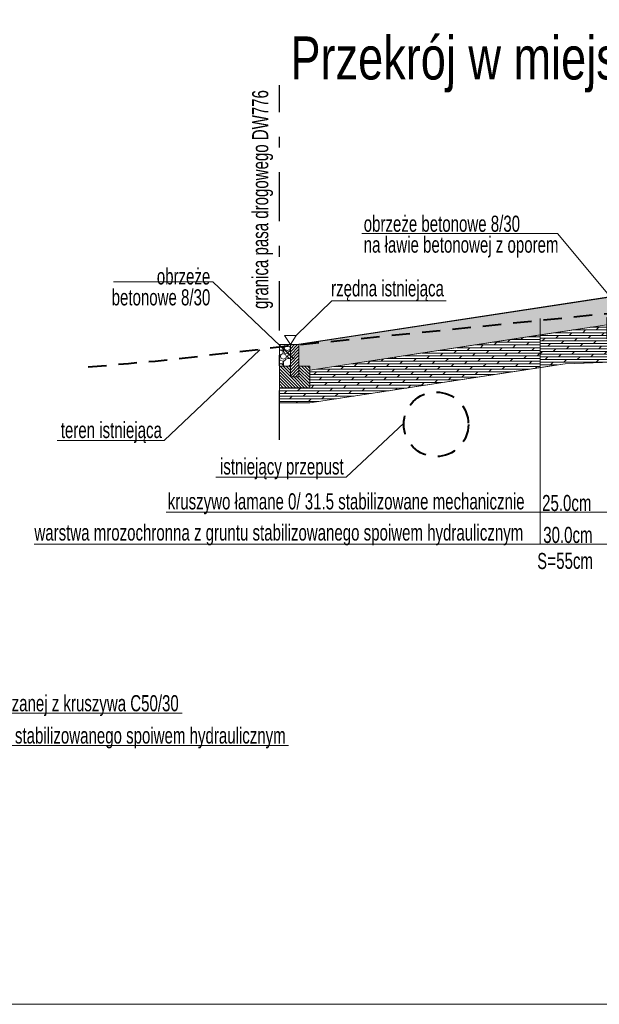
# Model space of a CAD drawing. Header units: metres. Extents: x 1458.7 to 1489, y 574.8 to 588.8.
# Tile 8 of 19: x 1467.9 to 1473.3, y 574.8 to 584. Entities that reach past the tile are written whole.
import ezdxf
from ezdxf.enums import TextEntityAlignment as Align

# ---------------------------------------------------------------- set-up
doc = ezdxf.new("R2010")
doc.units = ezdxf.units.M
doc.header["$MEASUREMENT"] = 0
doc.linetypes.add('DGN Style 2', pattern=[0.28364, 0.170184, -0.113456])
doc.linetypes.add('DGN Style 4', pattern=[0.916184, 0.457806, -0.228903, 0.000572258, -0.228903])
for name, color, linetype, lineweight in [('12_obrys', 7, 'Continuous', 0), ('16_obrzeża', 7, 'Continuous', 0), ('1_tabelka', 7, 'Continuous', 0), ('3_opisy', 7, 'Continuous', 0), ('9_warstwy', 7, 'Continuous', 0), ('Warstwa 3', 7, 'Continuous', 0)]:
    doc.layers.add(name, color=color, linetype=linetype, lineweight=lineweight)
doc.styles.add('Style-Arial', font='arial.ttf')
doc.styles.add('Style-GREEK', font='GREEK.shx')

msp = doc.modelspace()

# ---------------------------------------------------------------- hatches: boundary and pattern name
at = {"layer": '16_obrzeża', "linetype": 'Continuous', "lineweight": 0}
h = msp.add_hatch(dxfattribs=at)
h.set_pattern_fill('HATCH', style=0, pattern_type=2)
h.set_pattern_definition([(45, (1470.451992, 580.725987), (-0.0141421, 0.0141421), [])])
h.paths.add_polyline_path([(1470.4729, 580.9309), (1470.3929, 580.9309), (1470.3929, 580.7309), (1470.3929, 580.6309), (1470.4729, 580.6309), (1470.4729, 580.7309), (1470.4729, 580.8409), (1470.4729, 580.8709), (1470.4729, 580.9265)])
h = msp.add_hatch(dxfattribs=at)
h.set_pattern_fill('HATCH', style=0, pattern_type=2)
h.set_pattern_definition([(315, (1470.442941, 580.613196), (0.0141421, 0.0141421), [])])
h.paths.add_polyline_path([(1470.5729, 580.7309), (1470.4729, 580.7309), (1470.4729, 580.6309), (1470.3929, 580.6309), (1470.3929, 580.7309), (1470.2929, 580.7309), (1470.2929, 580.5309), (1470.5729, 580.5309), (1470.5729, 580.6929)])
at = {"layer": '9_warstwy', "linetype": 'Continuous', "lineweight": 0}
h = msp.add_hatch(dxfattribs=at)
h.set_pattern_fill('GRAVEL', style=0, pattern_type=2)
h.set_pattern_definition([(228.0128, (1473.071241, 581.299736), (-1.016000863, -1.143001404), [0.017086, -1.691525]), (184.9697, (1473.059811, 581.287036), (1.524002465, 0.126999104), [0.02932, -2.9027]), (132.5104, (1473.030601, 581.284496), (1.269999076, -1.397001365), [0.020674, -2.046735]), (267.2737, (1472.981071, 581.252746), (0.126999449, 2.539999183), [0.0267, -2.64332]), (292.8337, (1472.979801, 581.226076), (-0.635001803, 1.524000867), [0.026182, -2.59199]), (357.2737, (1472.989961, 581.201946), (-2.539999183, 0.126999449), [0.0267, -2.64332]), (37.6942, (1473.016631, 581.200676), (-1.65100104, -1.269998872), [0.03531, -3.495655]), (72.2553, (1473.044571, 581.222266), (0.889001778, 2.79400081), [0.033336, -3.300265]), (121.4296, (1473.054731, 581.254016), (-1.016000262, 1.650998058), [0.026791, -2.652275]), (175.2364, (1473.040761, 581.276876), (1.396998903, -0.12699881), [0.030586, -1.498695]), (222.3974, (1473.010281, 581.279416), (-1.524000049, -1.396998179), [0.039554, -3.91584]), (138.8141, (1473.106801, 581.251476), (-0.888999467, 0.76199879), [0.0135, -1.33653]), (171.4692, (1473.096641, 581.260366), (1.65099748, -0.25400064), [0.025684, -2.54273]), (225, (1473.07124, 581.26418), (-1e-17, -0.127), [0.01796, -0.161645]), (203.1986, (1473.062351, 581.279416), (0.63500212, 0.25400116), [0.009672, -0.95753]), (291.8014, (1473.05346, 581.275606), (-0.12700023, 0.38100073), [0.013678, -0.67024]), (30.9638, (1473.05854, 581.262906), (0.38099914, 0.25399998), [0.022216, -0.718315]), (161.5651, (1473.07759, 581.274336), (0.2540006, -0.127), [0.016064, -0.385545]), (16.3895, (1472.979801, 581.275606), (1.2700007, 0.380999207), [0.022504, -2.22794]), (70.3462, (1473.001391, 581.281956), (-0.507998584, -1.396998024), [0.01888, -1.86911]), (293.1986, (1473.077591, 581.299736), (-0.25400107, 0.63500216), [0.019344, -0.94786]), (343.6105, (1473.085211, 581.281956), (-1.2700007, 0.380999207), [0.022504, -2.22794]), (339.444, (1472.979801, 581.196866), (-0.63500079, 0.25399969), [0.021702, -1.063385]), (294.7751, (1473.000121, 581.189246), (-0.63499852, 1.39699935), [0.018184, -1.80018]), (66.8014, (1473.078861, 581.172736), (0.25400116, 0.63500212), [0.019344, -0.94786]), (17.354, (1473.086481, 581.190516), (-1.65100009, -0.507999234), [0.021289, -2.10762]), (69.444, (1473.016631, 581.172736), (-0.25399969, -0.63500079), [0.010851, -1.07424]), (101.3099, (1473.07124, 581.172736), (-0.12699932, 0.50799838), [0.006476, -0.6411]), (165.9638, (1473.06997, 581.179086), (0.38100076, -0.12699985), [0.026182, -0.497453]), (186.009, (1473.044571, 581.185436), (1.269998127, 0.126999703), [0.024263, -2.40207]), (303.6901, (1473.05854, 581.251476), (-0.1270003, 0.2540002), [0.018316, -0.439589]), (353.1572, (1473.068701, 581.236236), (2.159000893, -0.254001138), [0.031978, -3.1658]), (60.9454, (1473.100451, 581.232426), (-0.50799882, -0.88899788), [0.013075, -1.29447]), (90, (1473.1068, 581.24386), (-0.127, 0.127), [0.00762, -0.11938]), (120.2564, (1473.042031, 581.189246), (0.507998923, -0.888999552), [0.017643, -1.746695]), (48.0128, (1473.033141, 581.204486), (1.016000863, 1.143001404), [0.034172, -1.67444]), (0, (1473.056, 581.22989), (0.127, 0.127), [0.03302, -0.09398]), (325.3048, (1473.089021, 581.229886), (-1.2699978, 0.889000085), [0.02008, -1.987965]), (254.0546, (1473.105531, 581.218456), (-0.12700028, -0.50800122), [0.018491, -0.906085]), (207.646, (1473.100451, 581.200676), (-2.412999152, -1.270000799), [0.030107, -2.980625]), (175.4261, (1473.073781, 581.186706), (-1.65100038, 0.126999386), [0.031851, -3.15329]), (175.4261, (1473.073781, 581.186706), (-1.65100038, 0.126999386), [0.031851, -3.15329])])
h.paths.add_polyline_path([(1473.3335, 581.116), (1473.3335, 581.1843), (1473.4335, 581.1843), (1473.4335, 581.2921), (1473.3654, 581.3738), (1470.4729, 580.9309), (1470.4729, 580.9265), (1470.4729, 580.8709), (1470.4729, 580.8409), (1470.4729, 580.7309), (1470.5729, 580.7309), (1470.5729, 580.6929), (1472.713, 581.0209)])
h = msp.add_hatch(dxfattribs=at)
h.set_pattern_fill('DOLMIT', style=0, pattern_type=2)
h.set_pattern_definition([(0, (1473.20885, 580.94234), (0, 0.025), []), (45, (1473.20885, 580.94234), (-0.05, 0.05), [0.035355, -0.070711])])
h.paths.add_polyline_path([(1473.6135, 581.0777), (1473.6135, 580.9843), (1473.3335, 580.9843), (1473.3335, 581.116), (1472.713, 581.0209), (1472.713, 580.7175), (1472.9472, 580.7534), (1474.1457, 580.7967), (1474.1457, 581.0969)])
h = msp.add_hatch(dxfattribs=at)
h.set_pattern_fill('DOLMIT', style=0, pattern_type=2)
h.set_pattern_definition([(0, (1471.93564, 580.67782), (0, 0.025), []), (45, (1471.93564, 580.67782), (-0.05, 0.05), [0.035355, -0.070711])])
h.paths.add_polyline_path([(1472.713, 581.0209), (1470.5729, 580.6929), (1470.5729, 580.5309), (1470.2929, 580.5309), (1470.2929, 580.4309), (1470.2929, 580.3898), (1470.5729, 580.3898), (1472.713, 580.7175)])
h = msp.add_hatch(dxfattribs=at)
h.set_pattern_fill('GRAVEL', style=0, pattern_type=2)
h.set_pattern_definition([(228.013, (1470.455208, 581.027884), (-1.01600086, -1.1430014), [0.017086, -1.691525]), (184.9697, (1470.443778, 581.015184), (1.52400247, 0.1269991), [0.02932, -2.9027]), (132.5104, (1470.414568, 581.012644), (1.26999908, -1.39700136), [0.020674, -2.046735]), (267.2737, (1470.365038, 580.980894), (0.12699945, 2.53999918), [0.0267, -2.64332]), (292.8337, (1470.363768, 580.954224), (-0.6350018, 1.52400087), [0.026182, -2.59199]), (357.2737, (1470.373928, 580.930094), (-2.53999918, 0.12699945), [0.0267, -2.64332]), (37.6942, (1470.400598, 580.928824), (-1.65100104, -1.26999887), [0.03531, -3.495655]), (72.2553, (1470.428538, 580.950414), (0.88900178, 2.79400081), [0.033336, -3.300265]), (121.4296, (1470.438698, 580.982164), (-1.01600026, 1.65099806), [0.026791, -2.652275]), (175.2364, (1470.424728, 581.005024), (1.3969989, -0.1269988), [0.030586, -1.498695]), (222.3974, (1470.394248, 581.007564), (-1.52400005, -1.39699818), [0.039554, -3.91584]), (138.814, (1470.490768, 580.979624), (-0.88899947, 0.7619988), [0.0135, -1.33653]), (171.4692, (1470.480608, 580.988514), (1.65099748, -0.25400064), [0.025684, -2.54273]), (225, (1470.45521, 580.99232), (-1e-17, -0.127), [0.01796, -0.161645]), (203.199, (1470.446318, 581.007564), (0.6350021, 0.2540012), [0.009672, -0.95753]), (291.801, (1470.437428, 581.003754), (-0.1270002, 0.3810007), [0.013678, -0.67024]), (30.964, (1470.442508, 580.991054), (0.3809991, 0.254), [0.022216, -0.718315]), (161.565, (1470.46156, 581.002484), (0.2540006, -0.127), [0.016064, -0.385545]), (16.3895, (1470.363768, 581.003754), (1.2700007, 0.3809992), [0.022504, -2.22794]), (70.346, (1470.385358, 581.010104), (-0.5079986, -1.39699802), [0.01888, -1.86911]), (293.1986, (1470.461558, 581.027884), (-0.2540011, 0.6350022), [0.019344, -0.94786]), (343.6105, (1470.469178, 581.010104), (-1.2700007, 0.3809992), [0.022504, -2.22794]), (339.444, (1470.363768, 580.925014), (-0.6350008, 0.2539997), [0.021702, -1.063385]), (294.775, (1470.384088, 580.917394), (-0.6349985, 1.39699935), [0.018184, -1.80018]), (66.801, (1470.462828, 580.900884), (0.2540012, 0.6350021), [0.019344, -0.94786]), (17.354, (1470.470448, 580.918664), (-1.6510001, -0.50799923), [0.021289, -2.10762]), (69.444, (1470.400598, 580.900884), (-0.2539997, -0.6350008), [0.010851, -1.07424]), (101.31, (1470.455208, 580.900884), (-0.1269993, 0.5079984), [0.006476, -0.6411]), (165.964, (1470.453938, 580.907234), (0.381001, -0.127), [0.026182, -0.497453]), (186.009, (1470.428538, 580.913584), (1.26999813, 0.1269997), [0.024263, -2.40207]), (303.69, (1470.442508, 580.979624), (-0.127, 0.254), [0.018316, -0.43959]), (353.1572, (1470.452668, 580.964384), (2.15900089, -0.25400114), [0.031978, -3.1658]), (60.9454, (1470.484418, 580.960574), (-0.5079988, -0.8889979), [0.013075, -1.29447]), (90, (1470.49077, 580.972), (-0.127, 0.127), [0.00762, -0.11938]), (120.2564, (1470.425998, 580.917394), (0.5079989, -0.88899955), [0.017643, -1.746695]), (48.013, (1470.417108, 580.932634), (1.01600086, 1.1430014), [0.034172, -1.67444]), (0, (1470.43997, 580.95803), (0.127, 0.127), [0.03302, -0.09398]), (325.305, (1470.472988, 580.958034), (-1.2699978, 0.88900008), [0.02008, -1.987965]), (254.055, (1470.489498, 580.946604), (-0.1270003, -0.5080012), [0.018491, -0.906085]), (207.646, (1470.484418, 580.928824), (-2.41299915, -1.2700008), [0.030107, -2.980625]), (175.426, (1470.457748, 580.914854), (-1.65100038, 0.12699939), [0.031851, -3.15329]), (175.426, (1470.457748, 580.914854), (-1.65100038, 0.12699939), [0.031851, -3.15329])])
h.paths.add_polyline_path([(1470.3929, 580.8319), (1470.3929, 580.9309), (1470.2929, 580.9309), (1470.2929, 580.9267)])
h = msp.add_hatch(dxfattribs=at)
h.set_pattern_fill('GRAVEL', style=0, pattern_type=2)
h.set_pattern_definition([(228.013, (1470.419158, 580.947855), (-1.01600086, -1.1430014), [0.017086, -1.691525]), (184.9697, (1470.407728, 580.935155), (1.52400247, 0.1269991), [0.02932, -2.9027]), (132.5104, (1470.378518, 580.932615), (1.26999908, -1.39700136), [0.020674, -2.046735]), (267.2737, (1470.328988, 580.900865), (0.12699945, 2.53999918), [0.0267, -2.64332]), (292.8337, (1470.327718, 580.874195), (-0.6350018, 1.52400087), [0.026182, -2.59199]), (357.2737, (1470.337878, 580.850065), (-2.53999918, 0.12699945), [0.0267, -2.64332]), (37.6942, (1470.364548, 580.848795), (-1.65100104, -1.26999887), [0.03531, -3.495655]), (72.2553, (1470.392488, 580.870385), (0.88900178, 2.79400081), [0.033336, -3.300265]), (121.4296, (1470.402648, 580.902135), (-1.01600026, 1.65099806), [0.026791, -2.652275]), (175.2364, (1470.388678, 580.924995), (1.3969989, -0.1269988), [0.030586, -1.498695]), (222.3974, (1470.358198, 580.927535), (-1.52400005, -1.39699818), [0.039554, -3.91584]), (138.814, (1470.454718, 580.899595), (-0.88899947, 0.7619988), [0.0135, -1.33653]), (171.4692, (1470.444558, 580.908485), (1.65099748, -0.25400064), [0.025684, -2.54273]), (225, (1470.41916, 580.912295), (-1e-17, -0.127), [0.01796, -0.161645]), (203.199, (1470.410268, 580.927535), (0.6350021, 0.2540012), [0.009672, -0.95753]), (291.801, (1470.401378, 580.923725), (-0.1270002, 0.3810007), [0.013678, -0.67024]), (30.964, (1470.406458, 580.911025), (0.3809991, 0.254), [0.022216, -0.718315]), (161.565, (1470.42551, 580.922455), (0.2540006, -0.127), [0.016064, -0.385545]), (16.3895, (1470.327718, 580.923725), (1.2700007, 0.3809992), [0.022504, -2.22794]), (70.346, (1470.349308, 580.930075), (-0.5079986, -1.39699802), [0.01888, -1.86911]), (293.1986, (1470.425508, 580.947855), (-0.2540011, 0.6350022), [0.019344, -0.94786]), (343.6105, (1470.433128, 580.930075), (-1.2700007, 0.3809992), [0.022504, -2.22794]), (339.444, (1470.327718, 580.844985), (-0.6350008, 0.2539997), [0.021702, -1.063385]), (294.775, (1470.348038, 580.837365), (-0.6349985, 1.39699935), [0.018184, -1.80018]), (66.801, (1470.426778, 580.820855), (0.2540012, 0.6350021), [0.019344, -0.94786]), (17.354, (1470.434398, 580.838635), (-1.6510001, -0.50799923), [0.021289, -2.10762]), (69.444, (1470.364548, 580.820855), (-0.2539997, -0.6350008), [0.010851, -1.07424]), (101.31, (1470.419158, 580.820855), (-0.1269993, 0.5079984), [0.006476, -0.6411]), (165.964, (1470.417888, 580.827205), (0.381001, -0.127), [0.026182, -0.497453]), (186.009, (1470.392488, 580.833555), (1.26999813, 0.1269997), [0.024263, -2.40207]), (303.69, (1470.406458, 580.899595), (-0.127, 0.254), [0.018316, -0.43959]), (353.1572, (1470.416618, 580.884355), (2.15900089, -0.25400114), [0.031978, -3.1658]), (60.9454, (1470.448368, 580.880545), (-0.5079988, -0.8889979), [0.013075, -1.29447]), (90, (1470.45472, 580.89198), (-0.127, 0.127), [0.00762, -0.11938]), (120.2564, (1470.389948, 580.837365), (0.5079989, -0.88899955), [0.017643, -1.746695]), (48.013, (1470.381058, 580.852605), (1.01600086, 1.1430014), [0.034172, -1.67444]), (0, (1470.40392, 580.878), (0.127, 0.127), [0.03302, -0.09398]), (325.305, (1470.436938, 580.878005), (-1.2699978, 0.8890001), [0.02008, -1.987965]), (254.055, (1470.453448, 580.866575), (-0.1270003, -0.5080012), [0.018491, -0.906085]), (207.646, (1470.448368, 580.848795), (-2.41299915, -1.2700008), [0.030107, -2.980625]), (175.426, (1470.421698, 580.834825), (-1.65100038, 0.12699939), [0.031851, -3.15329]), (175.426, (1470.421698, 580.834825), (-1.65100038, 0.12699939), [0.031851, -3.15329])])
h.paths.add_polyline_path([(1470.2929, 580.9267), (1470.2929, 580.7309), (1470.3929, 580.7309), (1470.3929, 580.8319)])

# ---------------------------------------------------------------- linework, layer by layer
at = {"layer": '12_obrys', "color": 7, "linetype": 'Continuous', "lineweight": 30}
msp.add_line((1473.4335, 581.3843), (1470.4729, 580.9309), dxfattribs=at)
at = {"layer": '12_obrys', "color": 251, "linetype": 'DGN Style 2', "lineweight": 40, "flags": 128}
msp.add_lwpolyline([(1468.5135, 580.724), (1468.638, 580.734), (1468.7475, 580.745), (1468.8878, 580.7563), (1468.9975, 580.7673), (1469.1376, 580.7785), (1469.2475, 580.7896), (1470.4729, 580.9309), (1475.0135, 581.3913)], dxfattribs=at)
at = {"layer": '12_obrys', "color": 251, "linetype": 'DGN Style 2', "lineweight": 40}
msp.add_circle((1471.7464, 580.1902), 0.3, dxfattribs=at)
at = {"layer": '16_obrzeża', "color": 7, "linetype": 'Continuous', "lineweight": 13}
for p, q in [((1470.4729, 580.9309), (1470.3929, 580.9309)), ((1470.3929, 580.9309), (1470.3929, 580.6309)), ((1470.4729, 580.6309), (1470.4729, 580.9309)), ((1470.2929, 580.7309), (1470.2929, 580.5309)), ((1470.2929, 580.7309), (1470.3929, 580.7309)), ((1470.4729, 580.7309), (1470.5729, 580.7309)), ((1470.5729, 580.5309), (1470.5729, 580.7309)), ((1470.3929, 580.6309), (1470.4729, 580.6309)), ((1470.2929, 580.5309), (1470.5729, 580.5309))]:
    msp.add_line(p, q, dxfattribs=at)
at = {"layer": '16_obrzeża', "color": 7, "linetype": 'Continuous', "lineweight": 0, "flags": 128}
msp.add_lwpolyline([(1471.8393, 581.3369), (1470.7794, 581.3369), (1470.4469, 581.0149)], dxfattribs=at)
for points in [[(1470.4729, 580.9309), (1470.3929, 580.9309), (1470.3929, 580.7309), (1470.3929, 580.6309), (1470.4729, 580.6309), (1470.4729, 580.7309), (1470.4729, 580.8409), (1470.4729, 580.8709), (1470.4729, 580.9265), (1470.4729, 580.9309)], [(1470.5729, 580.7309), (1470.4729, 580.7309), (1470.4729, 580.6309), (1470.3929, 580.6309), (1470.3929, 580.7309), (1470.2929, 580.7309), (1470.2929, 580.5309), (1470.5729, 580.5309), (1470.5729, 580.6929), (1470.5729, 580.7309)]]:
    msp.add_lwpolyline(points, close=True, dxfattribs=at)
at = {"layer": '3_opisy', "color": 7, "linetype": 'DGN Style 4', "lineweight": 30}
msp.add_line((1470.2929, 580.0464), (1470.2929, 583.3424), dxfattribs=at)
at = {"layer": '3_opisy', "color": 7, "linetype": 'Continuous', "lineweight": 0}
for p, q in [((1472.8743, 581.963), (1471.0571, 581.963)), ((1468.7508, 581.5161), (1469.6712, 581.5161)), ((1472.713, 581.1748), (1472.713, 579.0749)), ((1475.0135, 580.8281), (1472.9472, 580.7534)), ((1472.9472, 580.7534), (1470.5729, 580.3898)), ((1468.227, 580.0386), (1469.2216, 580.0386)), ((1469.6993, 579.6999), (1470.9102, 579.6999)), ((1469.2385, 579.3749), (1473.3371, 579.3749)), ((1468.0124, 579.0749), (1473.3371, 579.0749)), ((1469.3891, 577.5055), (1465.0388, 577.5055)), ((1470.3767, 577.2055), (1465.0388, 577.2055))]:
    msp.add_line(p, q, dxfattribs=at)
at = {"layer": '3_opisy', "color": 7}
for p, q in [((1472.8743, 581.963), (1473.4748, 581.2425)), ((1469.6712, 581.5161), (1470.426, 580.8006)), ((1469.2216, 580.0386), (1470.1102, 580.8825)), ((1470.9102, 579.6999), (1471.4467, 580.2024))]:
    msp.add_line(p, q, dxfattribs=at)
at = {"layer": '3_opisy', "color": 7, "linetype": 'Continuous', "lineweight": 0, "flags": 128}
msp.add_lwpolyline([(1470.3929, 580.9309), (1470.3369, 581.0149), (1470.4469, 581.0149), (1470.3929, 580.9309)], dxfattribs=at)
at = {"layer": '9_warstwy', "color": 7, "linetype": 'Continuous', "lineweight": 0}
for p, q in [((1473.3335, 581.116), (1470.5729, 580.6933)), ((1470.3929, 580.9309), (1470.2929, 580.9309)), ((1470.2929, 580.5309), (1470.2929, 580.4309)), ((1470.5729, 580.3898), (1470.2929, 580.3898))]:
    msp.add_line(p, q, dxfattribs=at)
at = {"layer": '9_warstwy', "color": 7, "linetype": 'Continuous', "lineweight": 0, "flags": 128}
for points in [[(1473.3335, 581.116), (1473.3335, 581.1843), (1473.4335, 581.1843), (1473.4335, 581.2921), (1473.3654, 581.3738), (1470.4729, 580.9309), (1470.4729, 580.9265), (1470.4729, 580.8709), (1470.4729, 580.8409), (1470.4729, 580.7309), (1470.5729, 580.7309), (1470.5729, 580.6929), (1472.713, 581.0209), (1473.3335, 581.116)], [(1473.6135, 581.0777), (1473.6135, 580.9843), (1473.3335, 580.9843), (1473.3335, 581.116), (1472.713, 581.0209), (1472.713, 580.7175), (1472.9472, 580.7534), (1474.1457, 580.7967), (1474.1457, 581.0969), (1473.6135, 581.0777)], [(1472.713, 581.0209), (1470.5729, 580.6929), (1470.5729, 580.5309), (1470.2929, 580.5309), (1470.2929, 580.4309), (1470.2929, 580.3898), (1470.5729, 580.3898), (1472.713, 580.7175), (1472.713, 581.0209)], [(1470.3929, 580.8319), (1470.3929, 580.9309), (1470.2929, 580.9309), (1470.2929, 580.9267), (1470.3929, 580.8319)], [(1470.2929, 580.9267), (1470.2929, 580.7309), (1470.3929, 580.7309), (1470.3929, 580.8319), (1470.2929, 580.9267)]]:
    msp.add_lwpolyline(points, close=True, dxfattribs=at)
at = {"layer": 'Warstwa 3', "color": 7, "linetype": 'Continuous', "lineweight": 0, "flags": 128}
msp.add_lwpolyline([(1458.6755, 588.7985), (1488.9716, 588.7985), (1488.9716, 574.7985), (1458.6755, 574.7985), (1458.6755, 588.7985)], close=True, dxfattribs=at)

# ---------------------------------------------------------------- texts
at = {"layer": '1_tabelka', "color": 7, "linetype": 'Continuous', "lineweight": 0, "insert": (1473.8985, 583.5359), "char_height": 0.4, "width": 8.986213, "attachment_point": 5, "rotation": 360, "line_spacing_factor": 0.6, "style": 'Style-Arial'}
msp.add_mtext('\\H1x;\\W0.75;Przekrój w miejscu zjazdu z kruszywa', dxfattribs=at)
at = {"layer": '3_opisy', "color": 7, "linetype": 'Continuous', "lineweight": 0, "style": 'Style-Arial', "width": 0.666667}
msp.add_text('rzędna istniejąca', height=0.15, dxfattribs=at).set_placement((1471.2956, 581.4547), align=Align.MIDDLE_CENTER)
for s, p in [('25.0cm', (1473.1901, 579.5342)), ('30.0cm', (1473.2003, 579.2372)), ('=55cm', (1473.2044, 578.9967))]:
    msp.add_text(s, height=0.15, dxfattribs=at).set_placement(p, align=Align.TOP_RIGHT)
at = {"layer": '3_opisy', "color": 7, "linetype": 'Continuous', "lineweight": 0, "style": 'Style-GREEK', "width": 0.66668}
msp.add_text('S', height=0.15, dxfattribs=at).set_placement((1472.6875, 578.8446))
at = {"layer": '3_opisy', "color": 7, "linetype": 'Continuous', "lineweight": 0, "insert": (1470.2328, 583.2974), "char_height": 0.15, "attachment_point": 9, "rotation": 90, "line_spacing_factor": 0.6, "style": 'Style-Arial'}
msp.add_mtext('\\H1x;\\W0.666667;granica pasa drogowego DW776', dxfattribs=at)
at = {"layer": '3_opisy', "color": 7, "linetype": 'Continuous', "lineweight": 0, "char_height": 0.15, "style": 'Style-Arial'}
for s, insert, attachment_point, line_spacing_factor in [('\\H1x;\\W0.666667;obrzeże betonowe 8/30\\Pna ławie betonowej z oporem\\P', (1471.0746, 581.7409), 7, 0.776524), ('\\H1x;\\W0.666667;obrzeże\\Pbetonowe 8/30\\P', (1469.649, 581.294), 9, 0.776524), ('\\H1x;\\W0.666667;teren istniejąca', (1469.1994, 580.0172), 9, 0.6), ('\\H1x;\\W0.666667;istniejący przepust', (1470.888, 579.6785), 9, 0.6)]:
    msp.add_mtext(s, dxfattribs=dict(at, insert=insert, attachment_point=attachment_point, line_spacing_factor=line_spacing_factor))
for s, insert, attachment_point in [('\\H1x;\\W0.666667;kruszywo łamane 0/ 31.5 stabilizowane mechanicznie', (1472.569, 579.5493), 3), ('\\H1x;\\W0.666667;warstwa mrozochronna z gruntu stabilizowanego spoiwem hydraulicznym\\P', (1472.5566, 579.2599), 3), ('\\H1x;\\W0.666667;podbudowa z mieszanki niezwiązanej z kruszywa C50/30', (1465.8077, 577.6726), 1), ('\\H1x;\\W0.666667;warstwa mrozochronna z gruntu stabilizowanego spoiwem hydraulicznym\\P', (1465.8077, 577.3726), 1)]:
    msp.add_mtext(s, dxfattribs=dict(at, insert=insert, attachment_point=attachment_point))

doc.saveas('drawing.dxf')
